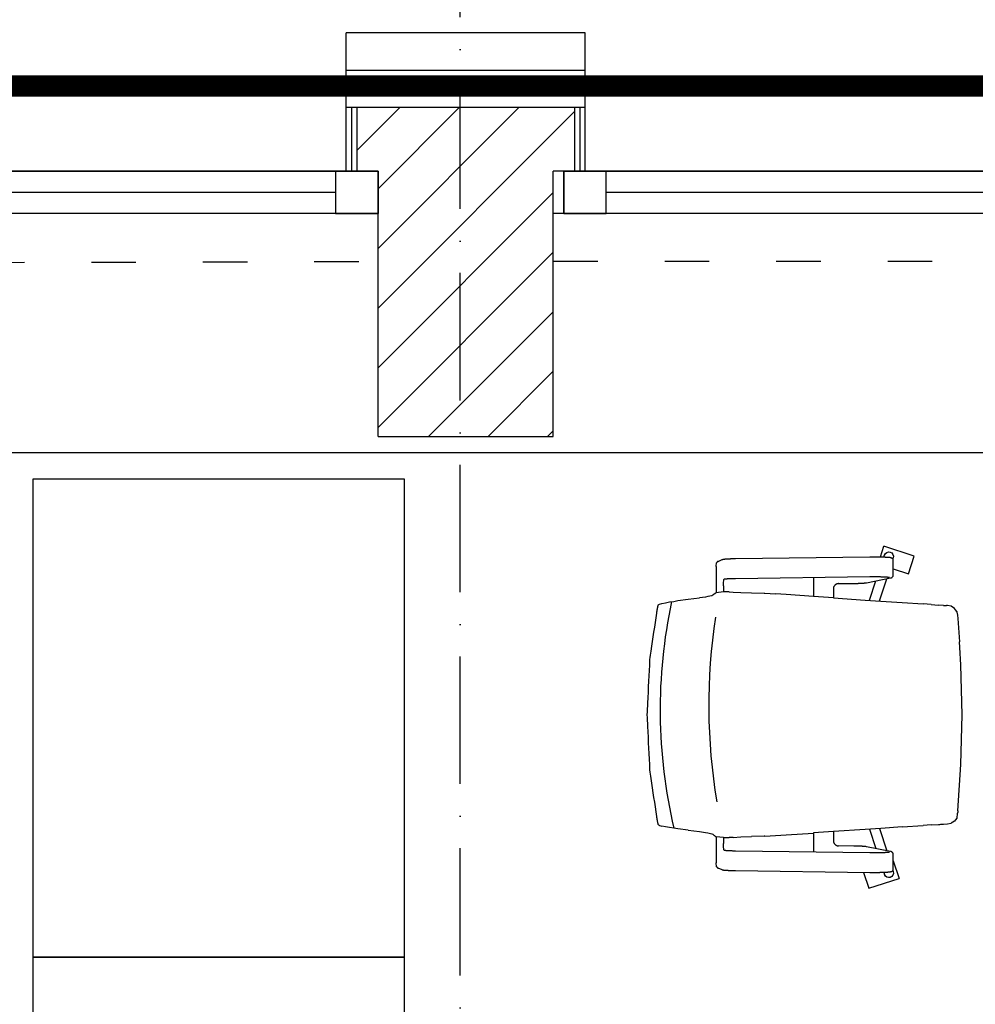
# Model space of a CAD drawing. Header units: millimetres. Extents: x 167273 to 188273, y -125105 to -88145.
# Tile 167 of 210: x 174529 to 174709, y -96315 to -96129. Entities that reach past the tile are written whole.
import ezdxf

# ---------------------------------------------------------------- set-up
doc = ezdxf.new("R2010")
doc.units = ezdxf.units.MM
for name, pattern in [('ACAD_ISO03W100', [30, 12, -18]), ('ACAD_ISO10W100', [18, 12, -3, 0, -3]), ('DASHED', [0.75, 0.5, -0.25])]:
    doc.linetypes.add(name, pattern=pattern)
doc.layers.add('!zakres', color=7, linetype='ACAD_ISO03W100', lineweight=60, true_color=0x8a14ff)
for name, color, linetype in [('a-osie', 1, 'ACAD_ISO10W100'), ('a-wymiary', 9, 'Continuous'), ('b-izolacja', 8, 'BATTING'), ('b-okna', 6, 'Continuous'), ('b-przerywana1', 9, 'ACAD_ISO03W100'), ('b-widokowa', 7, 'Continuous'), ('b-ściany', 2, 'Continuous'), ('c-meble', 5, 'Continuous'), ('h-hatch', 8, 'Continuous')]:
    doc.layers.add(name, color=color, linetype=linetype)
doc.styles.add('PPAB_100', font='romans.shx', dxfattribs={"width": 0.7, "height": 12})
doc.linetypes.add('BATTING', pattern='A,0.0001,-0.1,[134,ltypeshp.shx,S=0.1,R=0,X=-0.1,Y=0],-0.2,[134,ltypeshp.shx,S=0.1,R=180,X=0.1,Y=0],-0.1', length=0.4001)
doc.dimstyles.new('newPPAB_100', dxfattribs={"dimscale": 0, "dimtxt": 16, "dimasz": 1, "dimexe": 10, "dimexo": 10, "dimgap": 5, "dimtad": 1, "dimdec": 0, "dimzin": 0, "dimdsep": 46, "dimtxsty": 'PPAB_100', "dimblk": 'tick_50', "dimcen": 0.09, "dimdle": 5, "dimse1": 1, "dimse2": 1, "dimclrd": 9, "dimclre": 9, "dimclrt": 161, "dimadec": 0, "dimazin": 0, "dimtfac": 1, "dimtdec": 0, "dimtix": 1, "dimtmove": 2, "dimatfit": 0, "dimldrblk": 'tick_50', "dimfxl": 0, "dimtolj": 1, "dimtzin": 0, "dimarcsym": 0})

# ---------------------------------------------------------------- blocks, each defined once
blk = doc.blocks.new('okno_')
at = {"layer": 'b-okna'}
for p, q in [((-166, -4), (-91, -4)), ((-83, -4), (83, -4)), ((91, -4), (166, -4))]:
    blk.add_line(p, q, dxfattribs=at)
for points in [[(-174, -8), (174, -8), (174, 0), (-174, 0)], [(-174, 0), (-166, 0), (-166, -8), (-174, -8)], [(-83, 0), (-91, 0), (-91, -8), (-83, -8)], [(83, 0), (91, 0), (91, -8), (83, -8)], [(166, 0), (174, 0), (174, -8), (166, -8)]]:
    blk.add_lwpolyline(points, close=True, dxfattribs=at)
blk = doc.blocks.new('tick_50')
at = {"color": 9, "ltscale": 20}
for p, q in [((0, 10), (0, -10)), ((-5, 0), (5, 0))]:
    blk.add_line(p, q, dxfattribs=at)
at = {"color": 0}
blk.add_line((2.5, 2.5), (-2.5, -2.5), dxfattribs=at)

msp = doc.modelspace()

# ---------------------------------------------------------------- hatches: boundary and pattern name
at = {"layer": 'h-hatch'}
h = msp.add_hatch(dxfattribs=at)
h.set_pattern_fill('ANSI31', color=256, scale=2.5, style=0)
h.set_pattern_definition([(45, (15000, 0), (-5.61266008, 5.61266008), [])])
h.paths.add_polyline_path([(174629.44, -96157.89), (174633.44, -96157.89), (174633.44, -96145.89), (174592.44, -96145.89), (174592.44, -96157.89), (174596.44, -96157.89), (174596.44, -96165.89), (174596.44, -96207.89), (174629.44, -96207.89)])

# ---------------------------------------------------------------- linework, layer by layer
at = {"layer": '!zakres', "linetype": 'DASHED', "ltscale": 40, "const_width": 4, "flags": 128}
msp.add_lwpolyline([(173465.44, -96805.89), (175001.44, -96805.89), (175001.44, -96141.89), (173465.44, -96141.89)], close=True, dxfattribs=at)
at = {"layer": 'a-osie', "ltscale": 2}
msp.add_line((174611.94, -97211.89), (174611.94, -96011.89), dxfattribs=at)
at = {"layer": 'b-izolacja', "ltscale": 16}
msp.add_line((174590.44, -96138.89), (174635.44, -96138.89), dxfattribs=at)
at = {"layer": 'b-izolacja', "ltscale": 2}
for p, q in [((174591.44, -96145.89), (174591.44, -96157.89)), ((174634.44, -96145.89), (174634.44, -96157.89))]:
    msp.add_line(p, q, dxfattribs=at)
at = {"layer": 'b-okna'}
for p, q in [((174590.44, -96157.89), (174254.44, -96157.89)), ((174975.44, -96157.89), (174635.44, -96157.89)), ((174596.44, -96165.89), (174248.44, -96165.89)), ((174981.44, -96165.89), (174629.44, -96165.89))]:
    msp.add_line(p, q, dxfattribs=at)
at = {"layer": 'b-przerywana1', "ltscale": 0.7}
for p, q in [((174248.44, -96175.89), (174596.44, -96174.89)), ((174629.44, -96174.89), (174981.44, -96174.89))]:
    msp.add_line(p, q, dxfattribs=at)
at = {"layer": 'b-widokowa'}
for p, q in [((174590.44, -96145.89), (174635.44, -96145.89)), ((174592.44, -96145.89), (174592.44, -96157.89)), ((174633.44, -96145.89), (174633.44, -96157.89)), ((174241.44, -96210.89), (174981.44, -96210.89))]:
    msp.add_line(p, q, dxfattribs=at)
at = {"layer": 'b-ściany'}
for p, q in [((174635.44, -96131.89), (174590.44, -96131.89)), ((174590.44, -96157.89), (174590.44, -96131.89)), ((174635.44, -96157.89), (174635.44, -96131.89)), ((174590.44, -96157.89), (174596.44, -96157.89)), ((174596.44, -96207.89), (174596.44, -96157.89)), ((174629.44, -96207.89), (174629.44, -96157.89)), ((174635.44, -96157.89), (174629.44, -96157.89)), ((174596.44, -96207.89), (174629.44, -96207.89))]:
    msp.add_line(p, q, dxfattribs=at)
at = {"layer": 'c-meble'}
for p, q in [((174691.06, -96230.54), (174691.71, -96228.53)), ((174697.42, -96230.38), (174691.71, -96228.53)), ((174661.29, -96231.04), (174661.32, -96231.03)), ((174661.32, -96231.03), (174661.35, -96231.02)), ((174661.35, -96231.02), (174661.37, -96231.01)), ((174661.37, -96231.01), (174661.42, -96231)), ((174661.42, -96231), (174661.47, -96230.99)), ((174661.47, -96230.99), (174661.56, -96230.97)), ((174661.56, -96230.97), (174661.61, -96230.97)), ((174661.61, -96230.97), (174661.66, -96230.96)), ((174661.66, -96230.96), (174661.72, -96230.95)), ((174661.72, -96230.95), (174661.77, -96230.95)), ((174661.77, -96230.95), (174661.84, -96230.94)), ((174661.84, -96230.94), (174661.9, -96230.94)), ((174661.9, -96230.94), (174661.97, -96230.93)), ((174661.97, -96230.93), (174662.04, -96230.93)), ((174662.04, -96230.93), (174662.12, -96230.92)), ((174662.12, -96230.92), (174662.19, -96230.92)), ((174662.19, -96230.92), (174662.27, -96230.91)), ((174662.27, -96230.91), (174662.36, -96230.91)), ((174662.36, -96230.91), (174662.44, -96230.9)), ((174662.44, -96230.9), (174662.53, -96230.9)), ((174662.53, -96230.9), (174662.63, -96230.9)), ((174662.63, -96230.9), (174662.72, -96230.89)), ((174662.72, -96230.89), (174662.82, -96230.89)), ((174662.82, -96230.89), (174662.92, -96230.88)), ((174662.92, -96230.88), (174663.02, -96230.88)), ((174663.02, -96230.88), (174663.12, -96230.88)), ((174663.12, -96230.88), (174663.23, -96230.88)), ((174663.23, -96230.88), (174663.34, -96230.87)), ((174663.34, -96230.87), (174663.45, -96230.87)), ((174663.45, -96230.87), (174663.56, -96230.87)), ((174663.56, -96230.87), (174663.67, -96230.87)), ((174663.67, -96230.87), (174663.79, -96230.87)), ((174663.79, -96230.87), (174689.08, -96230.53)), ((174689.08, -96230.53), (174689.17, -96230.53)), ((174689.17, -96230.53), (174689.25, -96230.53)), ((174689.25, -96230.53), (174689.34, -96230.53)), ((174689.34, -96230.53), (174689.42, -96230.52)), ((174689.42, -96230.52), (174689.51, -96230.52)), ((174689.51, -96230.52), (174689.6, -96230.52)), ((174689.6, -96230.52), (174689.69, -96230.52)), ((174689.69, -96230.52), (174689.77, -96230.52)), ((174689.77, -96230.52), (174689.86, -96230.52)), ((174689.86, -96230.52), (174689.95, -96230.52)), ((174689.95, -96230.52), (174690.04, -96230.52)), ((174690.04, -96230.52), (174690.13, -96230.52)), ((174690.13, -96230.52), (174690.21, -96230.52)), ((174690.21, -96230.52), (174690.3, -96230.53)), ((174690.3, -96230.53), (174690.39, -96230.53)), ((174690.39, -96230.53), (174690.47, -96230.53)), ((174690.47, -96230.53), (174690.56, -96230.53)), ((174690.56, -96230.53), (174690.64, -96230.53)), ((174690.64, -96230.53), (174690.73, -96230.53)), ((174690.73, -96230.53), (174690.81, -96230.53)), ((174690.81, -96230.53), (174690.9, -96230.53)), ((174690.9, -96230.53), (174690.98, -96230.53)), ((174690.98, -96230.53), (174691.06, -96230.54)), ((174691.06, -96230.54), (174691.14, -96230.54)), ((174691.14, -96230.54), (174691.22, -96230.54)), ((174691.22, -96230.54), (174691.3, -96230.54)), ((174691.3, -96230.54), (174691.38, -96230.54)), ((174691.38, -96230.54), (174691.45, -96230.55)), ((174691.45, -96230.55), (174691.53, -96230.55)), ((174691.53, -96230.55), (174691.6, -96230.55)), ((174691.6, -96230.55), (174691.68, -96230.55)), ((174691.68, -96230.55), (174691.75, -96230.56)), ((174691.72, -96230.56), (174691.84, -96230.19)), ((174691.75, -96230.56), (174691.82, -96230.56)), ((174691.82, -96230.56), (174691.88, -96230.56)), ((174691.88, -96230.56), (174691.95, -96230.57)), ((174691.95, -96230.57), (174692.02, -96230.57)), ((174692.02, -96230.57), (174692.08, -96230.57)), ((174692.08, -96230.57), (174692.14, -96230.58)), ((174692.14, -96230.58), (174692.2, -96230.58)), ((174692.2, -96230.58), (174692.26, -96230.58)), ((174692.26, -96230.58), (174692.32, -96230.59)), ((174692.32, -96230.59), (174692.37, -96230.59)), ((174692.37, -96230.59), (174692.43, -96230.59)), ((174692.43, -96230.59), (174692.48, -96230.6)), ((174692.48, -96230.6), (174692.53, -96230.6)), ((174692.53, -96230.6), (174692.58, -96230.61)), ((174692.58, -96230.61), (174692.62, -96230.61)), ((174692.62, -96230.61), (174692.67, -96230.61)), ((174692.67, -96230.61), (174692.71, -96230.62)), ((174692.71, -96230.62), (174692.75, -96230.62)), ((174692.75, -96230.62), (174692.82, -96230.63)), ((174692.82, -96230.63), (174692.89, -96230.64)), ((174692.89, -96230.64), (174692.96, -96230.65)), ((174692.96, -96230.65), (174693, -96230.66)), ((174693, -96230.66), (174693.04, -96230.67)), ((174693.04, -96230.67), (174693.08, -96230.68)), ((174693.08, -96230.68), (174693.12, -96230.7)), ((174693.12, -96230.7), (174693.14, -96230.71)), ((174693.14, -96230.71), (174693.17, -96230.72)), ((174693.17, -96230.72), (174693.2, -96230.74)), ((174693.2, -96230.74), (174693.22, -96230.75)), ((174693.22, -96230.75), (174693.24, -96230.76)), ((174693.24, -96230.76), (174693.26, -96230.78)), ((174693.26, -96230.78), (174693.29, -96230.79)), ((174693.29, -96230.79), (174693.31, -96230.81)), ((174693.31, -96230.81), (174693.34, -96230.84)), ((174693.34, -96230.84), (174693.36, -96230.87)), ((174693.36, -96230.87), (174693.39, -96230.91)), ((174693.39, -96230.91), (174693.42, -96230.95)), ((174693.42, -96230.94), (174693.49, -96230.73)), ((174693.42, -96230.95), (174693.44, -96230.98)), ((174693.44, -96230.98), (174693.45, -96231)), ((174693.45, -96234.16), (174693.45, -96231.01)), ((174696.34, -96233.71), (174697.42, -96230.38)), ((174660.14, -96232.37), (174660.14, -96237.31)), ((174660.22, -96231.66), (174660.21, -96231.68)), ((174660.23, -96231.63), (174660.22, -96231.66)), ((174660.25, -96231.6), (174660.23, -96231.63)), ((174660.26, -96231.58), (174660.25, -96231.6)), ((174660.27, -96231.56), (174660.26, -96231.58)), ((174660.29, -96231.55), (174660.27, -96231.56)), ((174660.31, -96231.53), (174660.29, -96231.55)), ((174660.33, -96231.5), (174660.31, -96231.53)), ((174660.35, -96231.48), (174660.33, -96231.5)), ((174660.38, -96231.46), (174660.35, -96231.48)), ((174660.41, -96231.43), (174660.38, -96231.46)), ((174660.45, -96231.41), (174660.41, -96231.43)), ((174660.5, -96231.39), (174660.45, -96231.41)), ((174660.5, -96231.39), (174661.26, -96231.05)), ((174661.26, -96231.05), (174661.29, -96231.04)), ((174693.45, -96232.78), (174696.34, -96233.71)), ((174661.97, -96234.73), (174661.92, -96234.74)), ((174662.02, -96234.73), (174661.97, -96234.73)), ((174662.08, -96234.72), (174662.02, -96234.73)), ((174662.14, -96234.72), (174662.08, -96234.72)), ((174662.21, -96234.71), (174662.14, -96234.72)), ((174662.28, -96234.71), (174662.21, -96234.71)), ((174662.35, -96234.71), (174662.28, -96234.71)), ((174662.42, -96234.7), (174662.35, -96234.71)), ((174662.5, -96234.7), (174662.42, -96234.7)), ((174662.58, -96234.69), (174662.5, -96234.7)), ((174662.66, -96234.69), (174662.58, -96234.69)), ((174662.74, -96234.69), (174662.66, -96234.69)), ((174662.83, -96234.68), (174662.74, -96234.69)), ((174662.92, -96234.68), (174662.83, -96234.68)), ((174663.01, -96234.68), (174662.92, -96234.68)), ((174663.1, -96234.68), (174663.01, -96234.68)), ((174663.2, -96234.67), (174663.1, -96234.68)), ((174663.3, -96234.67), (174663.2, -96234.67)), ((174663.39, -96234.67), (174663.3, -96234.67)), ((174663.49, -96234.67), (174663.39, -96234.67)), ((174663.59, -96234.66), (174663.49, -96234.67)), ((174663.7, -96234.66), (174663.59, -96234.66)), ((174663.8, -96234.66), (174663.7, -96234.66)), ((174689.09, -96234.32), (174663.8, -96234.66)), ((174678.48, -96234.47), (174678.48, -96238.01)), ((174688.42, -96235.42), (174692.96, -96234.51)), ((174689.25, -96234.32), (174689.09, -96234.32)), ((174689.4, -96234.32), (174689.25, -96234.32)), ((174689.55, -96234.32), (174689.4, -96234.32)), ((174689.71, -96234.32), (174689.55, -96234.32)), ((174689.86, -96234.32), (174689.71, -96234.32)), ((174690.02, -96234.32), (174689.86, -96234.32)), ((174690.17, -96234.32), (174690.02, -96234.32)), ((174690.32, -96234.32), (174690.17, -96234.32)), ((174690.48, -96234.32), (174690.32, -96234.32)), ((174690.63, -96234.32), (174690.48, -96234.32)), ((174690.78, -96234.33), (174690.63, -96234.32)), ((174690.92, -96234.33), (174690.78, -96234.33)), ((174691.07, -96234.33), (174690.92, -96234.33)), ((174690.92, -96238.85), (174692.25, -96234.65)), ((174691.21, -96234.34), (174691.07, -96234.33)), ((174691.34, -96234.34), (174691.21, -96234.34)), ((174691.48, -96234.34), (174691.34, -96234.34)), ((174691.6, -96234.35), (174691.48, -96234.34)), ((174691.73, -96234.35), (174691.6, -96234.35)), ((174691.85, -96234.36), (174691.73, -96234.35)), ((174691.9, -96234.36), (174691.85, -96234.36)), ((174691.96, -96234.36), (174691.9, -96234.36)), ((174692.01, -96234.37), (174691.96, -96234.36)), ((174692.07, -96234.37), (174692.01, -96234.37)), ((174692.12, -96234.37), (174692.07, -96234.37)), ((174692.17, -96234.38), (174692.12, -96234.37)), ((174692.22, -96234.38), (174692.17, -96234.38)), ((174692.26, -96234.38), (174692.22, -96234.38)), ((174692.31, -96234.38), (174692.26, -96234.38)), ((174692.35, -96234.39), (174692.31, -96234.38)), ((174692.39, -96234.39), (174692.35, -96234.39)), ((174692.43, -96234.39), (174692.39, -96234.39)), ((174692.47, -96234.4), (174692.43, -96234.39)), ((174692.51, -96234.4), (174692.47, -96234.4)), ((174692.54, -96234.4), (174692.51, -96234.4)), ((174692.57, -96234.41), (174692.54, -96234.4)), ((174692.6, -96234.41), (174692.57, -96234.41)), ((174692.63, -96234.41), (174692.6, -96234.41)), ((174692.66, -96234.42), (174692.63, -96234.41)), ((174692.68, -96234.42), (174692.66, -96234.42)), ((174692.7, -96234.42), (174692.68, -96234.42)), ((174692.72, -96234.43), (174692.7, -96234.42)), ((174692.73, -96234.43), (174692.72, -96234.43)), ((174692.74, -96234.43), (174692.73, -96234.43)), ((174692.75, -96234.43), (174692.74, -96234.43)), ((174692.75, -96234.43), (174692.75, -96234.43)), ((174692.96, -96234.51), (174693.03, -96234.5)), ((174693.03, -96234.5), (174693.07, -96234.49)), ((174693.07, -96234.49), (174693.09, -96234.48)), ((174693.09, -96234.48), (174693.11, -96234.47)), ((174693.11, -96234.47), (174693.14, -96234.46)), ((174693.14, -96234.46), (174693.17, -96234.45)), ((174693.17, -96234.45), (174693.2, -96234.43)), ((174693.2, -96234.43), (174693.22, -96234.42)), ((174693.22, -96234.42), (174693.24, -96234.41)), ((174693.24, -96234.41), (174693.26, -96234.4)), ((174693.26, -96234.4), (174693.28, -96234.38)), ((174693.28, -96234.38), (174693.31, -96234.36)), ((174693.31, -96234.36), (174693.33, -96234.33)), ((174693.33, -96234.33), (174693.36, -96234.3)), ((174693.36, -96234.3), (174693.39, -96234.26)), ((174693.39, -96234.26), (174693.41, -96234.24)), ((174693.41, -96234.24), (174693.42, -96234.22)), ((174693.42, -96234.22), (174693.44, -96234.19)), ((174693.44, -96234.19), (174693.45, -96234.17)), ((174661.51, -96236.01), (174661.51, -96237.13)), ((174661.66, -96234.77), (174661.59, -96234.8)), ((174661.66, -96234.77), (174661.66, -96234.77)), ((174661.66, -96234.77), (174661.66, -96234.77)), ((174661.67, -96234.77), (174661.66, -96234.77)), ((174661.69, -96234.76), (174661.67, -96234.77)), ((174661.72, -96234.76), (174661.69, -96234.76)), ((174661.75, -96234.75), (174661.72, -96234.76)), ((174661.78, -96234.75), (174661.75, -96234.75)), ((174661.82, -96234.75), (174661.78, -96234.75)), ((174661.87, -96234.74), (174661.82, -96234.75)), ((174661.92, -96234.74), (174661.87, -96234.74)), ((174682.21, -96236.45), (174682.2, -96236.5)), ((174682.2, -96236.5), (174682.2, -96236.55)), ((174682.2, -96236.55), (174682.2, -96236.6)), ((174682.22, -96236.4), (174682.21, -96236.45)), ((174682.23, -96236.35), (174682.22, -96236.4)), ((174682.24, -96236.3), (174682.23, -96236.35)), ((174682.25, -96236.26), (174682.24, -96236.3)), ((174682.27, -96236.21), (174682.25, -96236.26)), ((174682.29, -96236.16), (174682.27, -96236.21)), ((174682.31, -96236.12), (174682.29, -96236.16)), ((174682.34, -96236.08), (174682.31, -96236.12)), ((174682.36, -96236.03), (174682.34, -96236.08)), ((174682.39, -96235.99), (174682.36, -96236.03)), ((174682.42, -96235.95), (174682.39, -96235.99)), ((174682.45, -96235.92), (174682.42, -96235.95)), ((174682.48, -96235.88), (174682.45, -96235.92)), ((174682.52, -96235.84), (174682.48, -96235.88)), ((174682.55, -96235.81), (174682.52, -96235.84)), ((174682.59, -96235.78), (174682.55, -96235.81)), ((174682.63, -96235.75), (174682.59, -96235.78)), ((174682.67, -96235.73), (174682.63, -96235.75)), ((174682.71, -96235.7), (174682.67, -96235.73)), ((174682.75, -96235.68), (174682.71, -96235.7)), ((174682.8, -96235.66), (174682.75, -96235.68)), ((174682.84, -96235.64), (174682.8, -96235.66)), ((174682.88, -96235.63), (174682.84, -96235.64)), ((174682.93, -96235.61), (174682.88, -96235.63)), ((174682.97, -96235.6), (174682.93, -96235.61)), ((174683.02, -96235.59), (174682.97, -96235.6)), ((174683.06, -96235.59), (174683.02, -96235.59)), ((174683.11, -96235.58), (174683.06, -96235.59)), ((174683.16, -96235.58), (174683.11, -96235.58)), ((174683.16, -96235.58), (174686.09, -96235.54)), ((174686.09, -96235.54), (174686.19, -96235.54)), ((174686.19, -96235.54), (174686.29, -96235.54)), ((174686.29, -96235.54), (174686.39, -96235.54)), ((174686.39, -96235.54), (174686.49, -96235.54)), ((174686.49, -96235.54), (174686.58, -96235.53)), ((174686.58, -96235.53), (174686.68, -96235.53)), ((174686.68, -96235.53), (174686.77, -96235.53)), ((174686.77, -96235.53), (174686.86, -96235.53)), ((174686.86, -96235.53), (174686.95, -96235.52)), ((174686.95, -96235.52), (174687.04, -96235.52)), ((174687.04, -96235.52), (174687.13, -96235.52)), ((174687.13, -96235.52), (174687.21, -96235.51)), ((174687.21, -96235.51), (174687.29, -96235.51)), ((174687.29, -96235.51), (174687.37, -96235.51)), ((174687.37, -96235.51), (174687.45, -96235.5)), ((174687.45, -96235.5), (174687.53, -96235.5)), ((174687.53, -96235.5), (174687.6, -96235.5)), ((174687.6, -96235.5), (174687.67, -96235.49)), ((174687.67, -96235.49), (174687.74, -96235.49)), ((174687.74, -96235.49), (174687.81, -96235.48)), ((174687.81, -96235.48), (174687.87, -96235.48)), ((174687.87, -96235.48), (174687.94, -96235.47)), ((174687.94, -96235.47), (174688, -96235.47)), ((174688, -96235.47), (174688.05, -96235.46)), ((174688.05, -96235.46), (174688.11, -96235.46)), ((174688.11, -96235.46), (174688.16, -96235.45)), ((174688.16, -96235.45), (174688.21, -96235.45)), ((174688.21, -96235.45), (174688.25, -96235.44)), ((174688.25, -96235.44), (174688.3, -96235.44)), ((174688.3, -96235.44), (174688.34, -96235.43)), ((174688.34, -96235.43), (174688.42, -96235.42)), ((174688.99, -96238.72), (174690.21, -96235.06)), ((174654.84, -96238.53), (174656.96, -96238.28)), ((174658.11, -96238.11), (174656.96, -96238.28)), ((174658.59, -96238.02), (174658.11, -96238.11)), ((174659.34, -96237.85), (174658.59, -96238.02)), ((174659.52, -96237.76), (174659.34, -96237.85)), ((174659.67, -96237.59), (174659.52, -96237.76)), ((174659.84, -96237.51), (174659.67, -96237.59)), ((174659.84, -96237.51), (174659.92, -96237.42)), ((174660.15, -96237.31), (174659.92, -96237.42)), ((174661.51, -96237.13), (174660.15, -96237.31)), ((174662.58, -96237.13), (174661.51, -96237.13)), ((174662.58, -96237.13), (174663.33, -96237.17)), ((174663.33, -96237.17), (174664.8, -96237.25)), ((174664.8, -96237.25), (174666.81, -96237.34)), ((174666.81, -96237.34), (174669.18, -96237.38)), ((174669.18, -96237.38), (174669.32, -96237.38)), ((174669.32, -96237.38), (174671.32, -96237.51)), ((174673.3, -96237.65), (174671.32, -96237.51)), ((174678.48, -96238), (174673.3, -96237.65)), ((174682.2, -96238.26), (174678.48, -96238.01)), ((174682.2, -96236.6), (174682.2, -96238.26)), ((174682.2, -96238.26), (174682.26, -96238.26)), ((174682.26, -96238.26), (174688.19, -96238.67)), ((174649.07, -96240.29), (174649.08, -96240.25)), ((174649.07, -96240.33), (174649.07, -96240.29)), ((174649.08, -96240.25), (174649.09, -96240.22)), ((174649.09, -96240.18), (174649.1, -96240.15)), ((174649.09, -96240.22), (174649.09, -96240.18)), ((174649.13, -96240), (174649.14, -96239.97)), ((174649.14, -96239.97), (174649.15, -96239.94)), ((174649.15, -96239.9), (174649.16, -96239.87)), ((174649.15, -96239.94), (174649.15, -96239.9)), ((174649.16, -96239.87), (174649.17, -96239.84)), ((174649.17, -96239.84), (174649.18, -96239.81)), ((174649.18, -96239.79), (174649.19, -96239.76)), ((174649.18, -96239.81), (174649.18, -96239.79)), ((174649.19, -96239.76), (174649.2, -96239.74)), ((174649.2, -96239.71), (174649.21, -96239.69)), ((174649.2, -96239.74), (174649.2, -96239.71)), ((174649.21, -96239.69), (174649.22, -96239.67)), ((174649.22, -96239.65), (174649.23, -96239.63)), ((174649.22, -96239.67), (174649.22, -96239.65)), ((174649.23, -96239.63), (174649.24, -96239.61)), ((174649.24, -96239.59), (174649.25, -96239.58)), ((174649.24, -96239.61), (174649.24, -96239.59)), ((174649.25, -96239.58), (174649.26, -96239.56)), ((174649.26, -96239.55), (174649.27, -96239.54)), ((174649.26, -96239.56), (174649.26, -96239.55)), ((174649.27, -96239.53), (174649.28, -96239.52)), ((174649.27, -96239.54), (174649.27, -96239.53)), ((174649.28, -96239.51), (174649.29, -96239.51)), ((174649.28, -96239.52), (174649.28, -96239.51)), ((174649.29, -96239.5), (174649.3, -96239.5)), ((174649.29, -96239.51), (174649.29, -96239.5)), ((174649.3, -96239.5), (174649.44, -96239.43)), ((174649.44, -96239.43), (174649.9, -96239.3)), ((174649.9, -96239.3), (174650.56, -96239.17)), ((174650.56, -96239.17), (174651.31, -96239.04)), ((174651.31, -96239.04), (174652.17, -96238.92)), ((174652.17, -96238.92), (174652.93, -96238.79)), ((174652.93, -96238.79), (174654.84, -96238.53)), ((174688.19, -96238.67), (174691.17, -96238.87)), ((174690.92, -96238.86), (174690.92, -96238.86)), ((174691.17, -96238.87), (174695.14, -96239.14)), ((174695.14, -96239.14), (174699.14, -96239.41)), ((174700.64, -96239.52), (174699.14, -96239.41)), ((174700.64, -96239.52), (174702.01, -96239.61)), ((174702.92, -96239.67), (174702.01, -96239.61)), ((174702.92, -96239.67), (174703.32, -96239.69)), ((174703.32, -96239.69), (174703.52, -96239.71)), ((174703.61, -96239.71), (174703.52, -96239.71)), ((174703.71, -96239.72), (174703.61, -96239.71)), ((174704.42, -96239.85), (174703.71, -96239.72)), ((174705.04, -96240.25), (174704.42, -96239.85)), ((174705.21, -96240.49), (174705.04, -96240.25)), ((174648.94, -96241.12), (174648.95, -96241.08)), ((174648.95, -96241.03), (174648.96, -96240.99)), ((174648.95, -96241.08), (174648.95, -96241.03)), ((174648.96, -96240.99), (174648.97, -96240.94)), ((174648.97, -96240.9), (174648.98, -96240.86)), ((174648.97, -96240.94), (174648.97, -96240.9)), ((174648.98, -96240.86), (174648.99, -96240.82)), ((174648.99, -96240.77), (174649, -96240.73)), ((174648.99, -96240.82), (174648.99, -96240.77)), ((174649, -96240.73), (174649.01, -96240.69)), ((174649.01, -96240.65), (174649.02, -96240.61)), ((174649.01, -96240.69), (174649.01, -96240.65)), ((174649.02, -96240.61), (174649.03, -96240.56)), ((174649.03, -96240.52), (174649.04, -96240.48)), ((174649.03, -96240.56), (174649.03, -96240.52)), ((174649.04, -96240.48), (174649.05, -96240.44)), ((174649.05, -96240.41), (174649.06, -96240.37)), ((174649.05, -96240.44), (174649.05, -96240.41)), ((174649.06, -96240.37), (174649.07, -96240.33)), ((174705.44, -96240.81), (174705.21, -96240.49)), ((174705.44, -96240.81), (174705.48, -96240.96)), ((174705.48, -96240.96), (174705.6, -96241.52)), ((174705.6, -96241.52), (174705.64, -96242.15)), ((174705.64, -96242.15), (174705.94, -96246.52)), ((174706.12, -96248.7), (174705.94, -96246.52)), ((174706.18, -96249.79), (174706.12, -96248.7)), ((174706.23, -96250.88), (174706.18, -96249.79)), ((174706.44, -96260.27), (174706.23, -96250.88)), ((174706.23, -96269.66), (174706.44, -96260.27)), ((174705.64, -96278.39), (174706.23, -96269.66)), ((174705.5, -96279.59), (174705.6, -96279.02)), ((174705.6, -96278.94), (174705.61, -96278.86)), ((174705.6, -96279.02), (174705.6, -96278.94)), ((174705.61, -96278.86), (174705.62, -96278.7)), ((174705.64, -96278.39), (174705.62, -96278.7)), ((174648.95, -96279.46), (174648.94, -96279.42)), ((174648.95, -96279.51), (174648.95, -96279.46)), ((174648.96, -96279.55), (174648.95, -96279.51)), ((174648.97, -96279.59), (174648.96, -96279.55)), ((174648.97, -96279.64), (174648.97, -96279.59)), ((174648.98, -96279.68), (174648.97, -96279.64)), ((174648.99, -96279.72), (174648.98, -96279.68)), ((174648.99, -96279.77), (174648.99, -96279.72)), ((174649, -96279.81), (174648.99, -96279.77)), ((174649.01, -96279.85), (174649, -96279.81)), ((174649.01, -96279.89), (174649.01, -96279.85)), ((174649.02, -96279.93), (174649.01, -96279.89)), ((174649.03, -96279.98), (174649.02, -96279.93)), ((174649.03, -96280.02), (174649.03, -96279.98)), ((174649.04, -96280.06), (174649.03, -96280.02)), ((174649.05, -96280.1), (174649.04, -96280.06)), ((174649.05, -96280.13), (174649.05, -96280.1)), ((174649.06, -96280.17), (174649.05, -96280.13)), ((174649.07, -96280.21), (174649.06, -96280.17)), ((174649.07, -96280.25), (174649.07, -96280.21)), ((174649.08, -96280.28), (174649.07, -96280.25)), ((174649.09, -96280.32), (174649.08, -96280.28)), ((174649.09, -96280.36), (174649.09, -96280.32)), ((174649.1, -96280.39), (174649.09, -96280.36)), ((174649.14, -96280.57), (174649.13, -96280.54)), ((174649.15, -96280.6), (174649.14, -96280.57)), ((174649.15, -96280.63), (174649.15, -96280.6)), ((174649.16, -96280.67), (174649.15, -96280.63)), ((174649.17, -96280.7), (174649.16, -96280.67)), ((174649.18, -96280.72), (174649.17, -96280.7)), ((174649.18, -96280.75), (174649.18, -96280.72)), ((174649.19, -96280.78), (174649.18, -96280.75)), ((174649.2, -96280.8), (174649.19, -96280.78)), ((174649.2, -96280.83), (174649.2, -96280.8)), ((174649.21, -96280.85), (174649.2, -96280.83)), ((174649.22, -96280.87), (174649.21, -96280.85)), ((174649.22, -96280.89), (174649.22, -96280.87)), ((174649.23, -96280.91), (174649.22, -96280.89)), ((174649.24, -96280.93), (174649.23, -96280.91)), ((174649.24, -96280.95), (174649.24, -96280.93)), ((174649.25, -96280.96), (174649.24, -96280.95)), ((174649.26, -96280.98), (174649.25, -96280.96)), ((174649.26, -96280.99), (174649.26, -96280.98)), ((174649.27, -96281), (174649.26, -96280.99)), ((174649.27, -96281.01), (174649.27, -96281)), ((174649.28, -96281.02), (174649.27, -96281.01)), ((174649.28, -96281.02), (174649.28, -96281.02)), ((174649.29, -96281.03), (174649.28, -96281.02)), ((174649.29, -96281.03), (174649.29, -96281.03)), ((174649.3, -96281.04), (174649.29, -96281.03)), ((174649.44, -96281.11), (174649.3, -96281.04)), ((174700.64, -96281.02), (174699.14, -96281.13)), ((174700.64, -96281.02), (174702.01, -96280.93)), ((174702.01, -96280.93), (174702.13, -96280.92)), ((174702.13, -96280.92), (174702.24, -96280.92)), ((174702.24, -96280.92), (174702.47, -96280.9)), ((174702.47, -96280.9), (174702.92, -96280.87)), ((174702.92, -96280.87), (174703.71, -96280.82)), ((174703.71, -96280.82), (174704.42, -96280.68)), ((174705.04, -96280.29), (174704.42, -96280.68)), ((174705.21, -96280.05), (174705.04, -96280.29)), ((174705.44, -96279.73), (174705.21, -96280.05)), ((174705.48, -96279.58), (174705.44, -96279.73)), ((174649.44, -96281.11), (174649.44, -96281.11)), ((174649.45, -96281.11), (174649.44, -96281.11)), ((174649.45, -96281.11), (174649.9, -96281.24)), ((174650.56, -96281.37), (174649.9, -96281.24)), ((174651.31, -96281.49), (174650.56, -96281.37)), ((174652.17, -96281.62), (174651.31, -96281.49)), ((174652.93, -96281.75), (174652.17, -96281.62)), ((174654.84, -96282), (174652.93, -96281.75)), ((174654.84, -96282), (174656.96, -96282.26)), ((174656.96, -96282.26), (174658.11, -96282.43)), ((174658.11, -96282.43), (174658.59, -96282.52)), ((174658.59, -96282.52), (174659.34, -96282.69)), ((174659.34, -96282.69), (174659.52, -96282.78)), ((174659.52, -96282.78), (174659.67, -96282.95)), ((174671.32, -96283.03), (174673.3, -96282.89)), ((174673.3, -96282.89), (174678.48, -96282.54)), ((174682.2, -96282.28), (174678.48, -96282.53)), ((174678.48, -96282.53), (174678.48, -96286.07)), ((174682.2, -96282.28), (174682.2, -96283.94)), ((174682.2, -96282.28), (174682.26, -96282.28)), ((174688.19, -96281.87), (174682.26, -96282.28)), ((174691.17, -96281.67), (174688.19, -96281.87)), ((174688.99, -96281.82), (174690.21, -96285.48)), ((174690.92, -96281.68), (174692.25, -96285.89)), ((174690.92, -96281.68), (174690.92, -96281.68)), ((174695.14, -96281.4), (174691.17, -96281.67)), ((174695.14, -96281.4), (174699.14, -96281.13)), ((174659.67, -96282.95), (174659.84, -96283.03)), ((174659.92, -96283.12), (174659.84, -96283.03)), ((174659.92, -96283.12), (174660.15, -96283.23)), ((174660.14, -96283.23), (174660.14, -96288.17)), ((174661.51, -96283.41), (174660.15, -96283.23)), ((174661.51, -96283.41), (174661.51, -96284.53)), ((174661.51, -96283.41), (174662.58, -96283.41)), ((174663.33, -96283.37), (174662.58, -96283.41)), ((174663.33, -96283.37), (174664.8, -96283.29)), ((174664.8, -96283.29), (174666.81, -96283.2)), ((174669.18, -96283.16), (174666.81, -96283.2)), ((174669.32, -96283.16), (174669.18, -96283.16)), ((174669.32, -96283.16), (174671.32, -96283.03)), ((174682.2, -96283.94), (174682.2, -96283.99)), ((174682.2, -96283.99), (174682.2, -96284.04)), ((174682.2, -96284.04), (174682.21, -96284.09)), ((174682.21, -96284.09), (174682.22, -96284.14)), ((174682.22, -96284.14), (174682.23, -96284.19)), ((174682.23, -96284.19), (174682.24, -96284.24)), ((174682.24, -96284.24), (174682.25, -96284.28)), ((174682.25, -96284.28), (174682.27, -96284.33)), ((174682.27, -96284.33), (174682.29, -96284.38)), ((174682.29, -96284.38), (174682.31, -96284.42)), ((174682.31, -96284.42), (174682.34, -96284.46)), ((174682.34, -96284.46), (174682.36, -96284.51)), ((174682.36, -96284.51), (174682.39, -96284.55)), ((174682.39, -96284.55), (174682.42, -96284.59)), ((174682.42, -96284.59), (174682.45, -96284.62)), ((174682.45, -96284.62), (174682.48, -96284.66)), ((174682.48, -96284.66), (174682.52, -96284.69)), ((174682.52, -96284.69), (174682.55, -96284.73)), ((174682.55, -96284.73), (174682.59, -96284.76)), ((174682.59, -96284.76), (174682.63, -96284.79)), ((174682.63, -96284.79), (174682.67, -96284.81)), ((174661.59, -96285.74), (174661.66, -96285.77)), ((174661.66, -96285.77), (174661.67, -96285.77)), ((174661.66, -96285.77), (174661.66, -96285.77)), ((174661.66, -96285.77), (174661.66, -96285.77)), ((174661.67, -96285.77), (174661.69, -96285.78)), ((174661.69, -96285.78), (174661.72, -96285.78)), ((174661.72, -96285.78), (174661.75, -96285.79)), ((174661.75, -96285.79), (174661.78, -96285.79)), ((174661.78, -96285.79), (174661.82, -96285.79)), ((174661.82, -96285.79), (174661.87, -96285.8)), ((174661.87, -96285.8), (174661.92, -96285.8)), ((174661.92, -96285.8), (174661.97, -96285.81)), ((174661.97, -96285.81), (174662.02, -96285.81)), ((174662.02, -96285.81), (174662.08, -96285.82)), ((174662.08, -96285.82), (174662.14, -96285.82)), ((174662.14, -96285.82), (174662.21, -96285.83)), ((174662.21, -96285.83), (174662.28, -96285.83)), ((174662.28, -96285.83), (174662.35, -96285.83)), ((174662.35, -96285.83), (174662.42, -96285.84)), ((174662.42, -96285.84), (174662.5, -96285.84)), ((174662.5, -96285.84), (174662.58, -96285.84)), ((174662.58, -96285.84), (174662.66, -96285.85)), ((174662.66, -96285.85), (174662.74, -96285.85)), ((174662.74, -96285.85), (174662.83, -96285.85)), ((174662.83, -96285.85), (174662.92, -96285.86)), ((174662.92, -96285.86), (174663.01, -96285.86)), ((174663.01, -96285.86), (174663.1, -96285.86)), ((174663.1, -96285.86), (174663.2, -96285.87)), ((174663.2, -96285.87), (174663.3, -96285.87)), ((174663.3, -96285.87), (174663.39, -96285.87)), ((174663.39, -96285.87), (174663.49, -96285.87)), ((174663.49, -96285.87), (174663.59, -96285.87)), ((174663.59, -96285.87), (174663.7, -96285.88)), ((174663.7, -96285.88), (174663.8, -96285.88)), ((174663.8, -96285.88), (174689.09, -96286.21)), ((174682.67, -96284.81), (174682.71, -96284.84)), ((174682.71, -96284.84), (174682.75, -96284.86)), ((174682.75, -96284.86), (174682.8, -96284.88)), ((174682.8, -96284.88), (174682.84, -96284.9)), ((174682.84, -96284.9), (174682.88, -96284.91)), ((174682.88, -96284.91), (174682.93, -96284.93)), ((174682.93, -96284.93), (174682.97, -96284.94)), ((174682.97, -96284.94), (174683.02, -96284.95)), ((174683.02, -96284.95), (174683.06, -96284.95)), ((174683.06, -96284.95), (174683.11, -96284.96)), ((174683.11, -96284.96), (174683.16, -96284.96)), ((174686.09, -96285), (174683.16, -96284.96)), ((174686.19, -96285), (174686.09, -96285)), ((174686.29, -96285), (174686.19, -96285)), ((174686.39, -96285), (174686.29, -96285)), ((174686.49, -96285), (174686.39, -96285)), ((174686.58, -96285.01), (174686.49, -96285)), ((174686.68, -96285.01), (174686.58, -96285.01)), ((174686.77, -96285.01), (174686.68, -96285.01)), ((174686.86, -96285.01), (174686.77, -96285.01)), ((174686.95, -96285.02), (174686.86, -96285.01)), ((174687.04, -96285.02), (174686.95, -96285.02)), ((174687.13, -96285.02), (174687.04, -96285.02)), ((174687.21, -96285.03), (174687.13, -96285.02)), ((174687.29, -96285.03), (174687.21, -96285.03)), ((174687.37, -96285.03), (174687.29, -96285.03)), ((174687.45, -96285.04), (174687.37, -96285.03)), ((174687.53, -96285.04), (174687.45, -96285.04)), ((174687.6, -96285.04), (174687.53, -96285.04)), ((174687.67, -96285.05), (174687.6, -96285.04)), ((174687.74, -96285.05), (174687.67, -96285.05)), ((174687.81, -96285.06), (174687.74, -96285.05)), ((174687.87, -96285.06), (174687.81, -96285.06)), ((174687.94, -96285.07), (174687.87, -96285.06)), ((174688, -96285.07), (174687.94, -96285.07)), ((174688.05, -96285.08), (174688, -96285.07)), ((174688.11, -96285.08), (174688.05, -96285.08)), ((174688.16, -96285.09), (174688.11, -96285.08)), ((174688.21, -96285.09), (174688.16, -96285.09)), ((174688.25, -96285.1), (174688.21, -96285.09)), ((174688.3, -96285.1), (174688.25, -96285.1)), ((174688.34, -96285.11), (174688.3, -96285.1)), ((174688.42, -96285.12), (174688.34, -96285.11)), ((174692.96, -96286.03), (174688.42, -96285.12)), ((174689.09, -96286.21), (174689.25, -96286.22)), ((174689.25, -96286.22), (174689.4, -96286.22)), ((174689.4, -96286.22), (174689.55, -96286.22)), ((174689.55, -96286.22), (174689.71, -96286.22)), ((174689.71, -96286.22), (174689.86, -96286.22)), ((174689.86, -96286.22), (174690.02, -96286.22)), ((174690.02, -96286.22), (174690.17, -96286.22)), ((174690.17, -96286.22), (174690.32, -96286.22)), ((174690.32, -96286.22), (174690.48, -96286.22)), ((174690.48, -96286.22), (174690.63, -96286.21)), ((174690.63, -96286.21), (174690.78, -96286.21)), ((174690.78, -96286.21), (174690.92, -96286.21)), ((174690.92, -96286.21), (174691.07, -96286.21)), ((174691.07, -96286.21), (174691.21, -96286.2)), ((174691.21, -96286.2), (174691.34, -96286.2)), ((174691.34, -96286.2), (174691.48, -96286.19)), ((174691.48, -96286.19), (174691.6, -96286.19)), ((174691.6, -96286.19), (174691.73, -96286.19)), ((174691.73, -96286.19), (174691.79, -96286.18)), ((174691.79, -96286.18), (174691.85, -96286.18)), ((174691.85, -96286.18), (174691.9, -96286.18)), ((174691.9, -96286.18), (174691.96, -96286.18)), ((174691.96, -96286.18), (174692.01, -96286.17)), ((174692.01, -96286.17), (174692.07, -96286.17)), ((174692.07, -96286.17), (174692.12, -96286.17)), ((174692.12, -96286.17), (174692.17, -96286.16)), ((174692.17, -96286.16), (174692.22, -96286.16)), ((174692.22, -96286.16), (174692.26, -96286.16)), ((174692.26, -96286.16), (174692.31, -96286.15)), ((174692.31, -96286.15), (174692.35, -96286.15)), ((174692.35, -96286.15), (174692.39, -96286.15)), ((174692.39, -96286.15), (174692.43, -96286.14)), ((174692.43, -96286.14), (174692.47, -96286.14)), ((174692.47, -96286.14), (174692.51, -96286.14)), ((174692.51, -96286.14), (174692.54, -96286.13)), ((174692.54, -96286.13), (174692.58, -96286.13)), ((174692.58, -96286.13), (174692.61, -96286.13)), ((174692.61, -96286.13), (174692.63, -96286.12)), ((174692.63, -96286.12), (174692.66, -96286.12)), ((174692.66, -96286.12), (174692.68, -96286.12)), ((174692.68, -96286.12), (174692.7, -96286.12)), ((174692.7, -96286.12), (174692.72, -96286.11)), ((174692.72, -96286.11), (174692.73, -96286.11)), ((174692.73, -96286.11), (174692.74, -96286.11)), ((174692.74, -96286.11), (174692.75, -96286.11)), ((174692.75, -96286.11), (174692.75, -96286.11)), ((174693.03, -96286.04), (174692.96, -96286.03)), ((174693.07, -96286.05), (174693.03, -96286.04)), ((174693.09, -96286.06), (174693.07, -96286.05)), ((174693.11, -96286.07), (174693.09, -96286.06)), ((174693.14, -96286.08), (174693.11, -96286.07)), ((174693.17, -96286.09), (174693.14, -96286.08)), ((174693.2, -96286.11), (174693.17, -96286.09)), ((174693.22, -96286.12), (174693.2, -96286.11)), ((174693.24, -96286.13), (174693.22, -96286.12)), ((174693.26, -96286.14), (174693.24, -96286.13)), ((174693.28, -96286.16), (174693.26, -96286.14)), ((174693.31, -96286.18), (174693.28, -96286.16)), ((174693.33, -96286.21), (174693.31, -96286.18)), ((174693.36, -96286.24), (174693.33, -96286.21)), ((174693.39, -96286.27), (174693.36, -96286.24)), ((174693.41, -96286.3), (174693.39, -96286.27)), ((174693.42, -96286.32), (174693.41, -96286.3)), ((174693.44, -96286.35), (174693.42, -96286.32)), ((174693.45, -96286.37), (174693.44, -96286.35)), ((174693.45, -96289.53), (174693.45, -96286.38)), ((174693.49, -96287.75), (174693.45, -96287.76)), ((174693.49, -96287.75), (174694.57, -96291.08)), ((174660.21, -96288.86), (174660.22, -96288.88)), ((174660.22, -96288.88), (174660.23, -96288.91)), ((174660.23, -96288.91), (174660.25, -96288.94)), ((174660.25, -96288.94), (174660.26, -96288.96)), ((174660.26, -96288.96), (174660.27, -96288.97)), ((174660.27, -96288.97), (174660.29, -96288.99)), ((174660.29, -96288.99), (174660.31, -96289.01)), ((174660.31, -96289.01), (174660.33, -96289.04)), ((174660.33, -96289.04), (174660.35, -96289.06)), ((174660.35, -96289.06), (174660.38, -96289.08)), ((174660.38, -96289.08), (174660.41, -96289.11)), ((174660.41, -96289.11), (174660.45, -96289.13)), ((174660.45, -96289.13), (174660.5, -96289.15)), ((174661.26, -96289.49), (174660.5, -96289.15)), ((174661.29, -96289.5), (174661.26, -96289.49)), ((174661.32, -96289.52), (174661.29, -96289.5)), ((174661.35, -96289.53), (174661.32, -96289.52)), ((174661.38, -96289.53), (174661.35, -96289.53)), ((174661.4, -96289.54), (174661.38, -96289.53)), ((174661.43, -96289.55), (174661.4, -96289.54)), ((174661.47, -96289.55), (174661.43, -96289.55)), ((174661.51, -96289.56), (174661.47, -96289.55)), ((174661.56, -96289.57), (174661.51, -96289.56)), ((174661.61, -96289.57), (174661.56, -96289.57)), ((174661.66, -96289.58), (174661.61, -96289.57)), ((174661.72, -96289.58), (174661.66, -96289.58)), ((174661.77, -96289.59), (174661.72, -96289.58)), ((174661.84, -96289.6), (174661.77, -96289.59)), ((174661.9, -96289.6), (174661.84, -96289.6)), ((174661.97, -96289.61), (174661.9, -96289.6)), ((174662.04, -96289.61), (174661.97, -96289.61)), ((174662.12, -96289.62), (174662.04, -96289.61)), ((174662.19, -96289.62), (174662.12, -96289.62)), ((174662.27, -96289.63), (174662.19, -96289.62)), ((174662.36, -96289.63), (174662.27, -96289.63)), ((174662.44, -96289.64), (174662.36, -96289.63)), ((174662.53, -96289.64), (174662.44, -96289.64)), ((174662.63, -96289.64), (174662.53, -96289.64)), ((174662.72, -96289.65), (174662.63, -96289.64)), ((174662.82, -96289.65), (174662.72, -96289.65)), ((174662.92, -96289.65), (174662.82, -96289.65)), ((174663.02, -96289.66), (174662.92, -96289.65)), ((174663.12, -96289.66), (174663.02, -96289.66)), ((174663.23, -96289.66), (174663.12, -96289.66)), ((174663.34, -96289.67), (174663.23, -96289.66)), ((174663.45, -96289.67), (174663.34, -96289.67)), ((174663.56, -96289.67), (174663.45, -96289.67)), ((174663.67, -96289.67), (174663.56, -96289.67)), ((174663.79, -96289.67), (174663.67, -96289.67)), ((174689.08, -96290.01), (174663.79, -96289.67)), ((174687.91, -96289.99), (174688.86, -96292.94)), ((174689.17, -96290.01), (174689.08, -96290.01)), ((174689.25, -96290.01), (174689.17, -96290.01)), ((174689.34, -96290.01), (174689.25, -96290.01)), ((174689.42, -96290.01), (174689.34, -96290.01)), ((174689.51, -96290.01), (174689.42, -96290.01)), ((174689.6, -96290.02), (174689.51, -96290.01)), ((174689.69, -96290.02), (174689.6, -96290.02)), ((174689.77, -96290.02), (174689.69, -96290.02)), ((174689.86, -96290.02), (174689.77, -96290.02)), ((174689.95, -96290.02), (174689.86, -96290.02)), ((174690.04, -96290.02), (174689.95, -96290.02)), ((174690.13, -96290.02), (174690.04, -96290.02)), ((174690.21, -96290.01), (174690.13, -96290.02)), ((174690.3, -96290.01), (174690.21, -96290.01)), ((174690.39, -96290.01), (174690.3, -96290.01)), ((174690.47, -96290.01), (174690.39, -96290.01)), ((174690.56, -96290.01), (174690.47, -96290.01)), ((174690.64, -96290.01), (174690.56, -96290.01)), ((174690.73, -96290.01), (174690.64, -96290.01)), ((174690.81, -96290.01), (174690.73, -96290.01)), ((174690.9, -96290.01), (174690.81, -96290.01)), ((174690.98, -96290), (174690.9, -96290.01)), ((174691.06, -96290), (174690.98, -96290)), ((174691.14, -96290), (174691.06, -96290)), ((174691.22, -96290), (174691.14, -96290)), ((174691.3, -96290), (174691.22, -96290)), ((174691.38, -96289.99), (174691.3, -96290)), ((174691.45, -96289.99), (174691.38, -96289.99)), ((174691.53, -96289.99), (174691.45, -96289.99)), ((174691.6, -96289.99), (174691.53, -96289.99)), ((174691.68, -96289.98), (174691.6, -96289.99)), ((174691.75, -96289.98), (174691.68, -96289.98)), ((174691.72, -96289.98), (174691.84, -96290.34)), ((174691.82, -96289.98), (174691.75, -96289.98)), ((174691.88, -96289.98), (174691.82, -96289.98)), ((174691.95, -96289.97), (174691.88, -96289.98)), ((174692.02, -96289.97), (174691.95, -96289.97)), ((174692.08, -96289.97), (174692.02, -96289.97)), ((174692.14, -96289.96), (174692.08, -96289.97)), ((174692.2, -96289.96), (174692.14, -96289.96)), ((174692.26, -96289.96), (174692.2, -96289.96)), ((174692.32, -96289.95), (174692.26, -96289.96)), ((174692.37, -96289.95), (174692.32, -96289.95)), ((174692.43, -96289.95), (174692.37, -96289.95)), ((174692.48, -96289.94), (174692.43, -96289.95)), ((174692.53, -96289.94), (174692.48, -96289.94)), ((174692.58, -96289.93), (174692.53, -96289.94)), ((174692.62, -96289.93), (174692.58, -96289.93)), ((174692.67, -96289.92), (174692.62, -96289.93)), ((174692.75, -96289.92), (174692.67, -96289.92)), ((174692.83, -96289.91), (174692.75, -96289.92)), ((174692.9, -96289.89), (174692.83, -96289.91)), ((174692.97, -96289.88), (174692.9, -96289.89)), ((174693, -96289.87), (174692.97, -96289.88)), ((174693.04, -96289.87), (174693, -96289.87)), ((174693.08, -96289.85), (174693.04, -96289.87)), ((174693.1, -96289.85), (174693.08, -96289.85)), ((174693.12, -96289.84), (174693.1, -96289.85)), ((174693.14, -96289.83), (174693.12, -96289.84)), ((174693.17, -96289.82), (174693.14, -96289.83)), ((174693.2, -96289.8), (174693.17, -96289.82)), ((174693.22, -96289.79), (174693.2, -96289.8)), ((174693.24, -96289.78), (174693.22, -96289.79)), ((174693.26, -96289.76), (174693.24, -96289.78)), ((174693.29, -96289.75), (174693.26, -96289.76)), ((174693.31, -96289.72), (174693.29, -96289.75)), ((174693.34, -96289.7), (174693.31, -96289.72)), ((174693.36, -96289.67), (174693.34, -96289.7)), ((174693.39, -96289.63), (174693.36, -96289.67)), ((174693.42, -96289.59), (174693.39, -96289.63)), ((174693.44, -96289.56), (174693.42, -96289.59)), ((174693.42, -96289.6), (174693.49, -96289.81)), ((174693.45, -96289.54), (174693.44, -96289.56)), ((174688.86, -96292.94), (174694.57, -96291.08))]:
    msp.add_line(p, q, dxfattribs=at)
for points in [[(174601.44, -96215.89), (174531.44, -96215.89), (174531.44, -96305.89), (174601.44, -96305.89)], [(174601.44, -96305.89), (174531.44, -96305.89), (174531.44, -96395.89), (174601.44, -96395.89)]]:
    msp.add_lwpolyline(points, close=True, dxfattribs=at)
at = {"layer": 'c-meble', "ltscale": 0.1}
for centre, radius, start, end in [((174746.22, -96259.35), 96.65, 167.8317, 193.321), ((174768.02, -96258.52), 109.29, 171.2417, 189.5449)]:
    msp.add_arc(centre, radius, start, end, dxfattribs=at)
at = {"layer": 'c-meble', "extrusion": (0, 0, -1)}
for centre, major_axis, ratio, start_param, end_param in [((174692.66, -96230.47), (0.267, 0.823), 0.999017, -1.562013, 1.562013), ((174660.22, -96232.34), (0.004, 0.679), 0.116972, 4.659667, 6.230463), ((174661.66, -96235.94), (0.01, 1.32), 0.116972, 4.659667, 5.749749), ((174649.04, -96241.29), (0.26, 1.8), 0.076146, -0.89307, -0.783548), ((174655.25, -96260.27), (27.48, 192.2), 0.046335, -1.514951, -1.477626), ((174654.69, -96260.27), (27.12, 192.2), 0.043392, -1.522878, -1.514451), ((174656.05, -96260.27), (9.1, 192.2), 0.046161, -1.561533, -1.51894), ((174655.86, -96260.27), (8.99, 192.2), 0.045159, 4.710277, 4.721726), ((174655.86, -96260.27), (-8.99, 192.2), 0.045159, 4.703051, 4.714501), ((174656.05, -96260.27), (-9.1, 192.2), 0.046161, 4.660533, 4.703126), ((174654.69, -96260.27), (-27.12, 192.2), 0.043392, 4.656043, 4.66447), ((174655.25, -96260.27), (-27.48, 192.2), 0.046335, 4.619219, 4.656543), ((174649.04, -96279.25), (-0.26, 1.8), 0.076154, 3.925127, 4.034662), ((174661.66, -96284.6), (-0.01, 1.32), 0.116972, 3.675029, 4.765111), ((174660.22, -96288.2), (-0.004, 0.679), 0.116972, 3.194315, 4.765111), ((174692.66, -96290.07), (-0.267, 0.823), 0.999017, 1.579579, 4.703605)]:
    msp.add_ellipse(centre, major_axis=major_axis, ratio=ratio, start_param=start_param, end_param=end_param, dxfattribs=at)

# ---------------------------------------------------------------- block references
at = {"layer": 'b-okna', "xscale": -1, "rotation": 180}
for p in [(174422.44, -96165.89), (174805.44, -96165.89)]:
    msp.add_blockref('okno_', p, dxfattribs=at)

# ---------------------------------------------------------------- dimensions: what is measured, and where the dimension line sits
at = {"layer": 'a-wymiary'}
for base, p1, p2 in [((174596.44, -96413.1), (174241.44, -96207.89), (174596.44, -96207.89)), ((174629.44, -96413.1), (174596.44, -96207.89), (174629.44, -96207.89)), ((174981.44, -96413.1), (174629.44, -96207.89), (174981.44, -96210.89))]:
    msp.add_linear_dim(base=base, p1=p1, p2=p2, dimstyle='newPPAB_100', override={"dimscale": 1}, dxfattribs=at).render()

doc.saveas('drawing.dxf')
